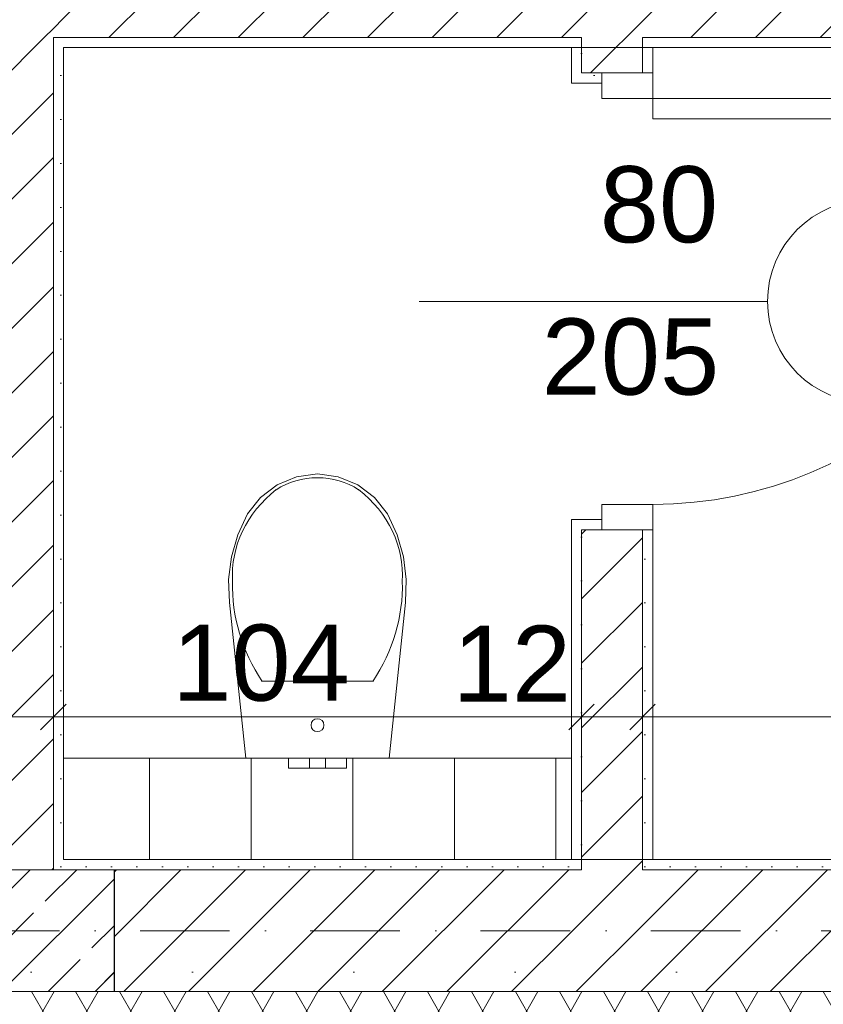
# Model space of a CAD drawing. Header units: millimetres. Extents: x -126271 to -88962, y -179170 to 5194.
# Tile 43 of 66: x -116656 to -115074, y -103112 to -101172. Entities that reach past the tile are written whole.
import ezdxf
from ezdxf.enums import TextEntityAlignment as Align

# ---------------------------------------------------------------- set-up
doc = ezdxf.new("R2010")
doc.units = ezdxf.units.MM
doc.header["$MEASUREMENT"] = 0
doc.linetypes.add('Kropki i Kreski', pattern=[335.138881, 176.388884, -88.194442, 0, -70.555556])
doc.linetypes.add('Kropkowana', pattern=[317.499995, 0, -317.499995])
for name, color, linetype, lineweight in [('Nowe_0_Nr_pióra__41', 7, 'Continuous', 13), ('Nowe_Drzwi Archicad_Nr_pióra__3', 7, 'Continuous', 13), ('Nowe_Konstrukcja - Stropy_Nr_pióra__128', 255, 'Continuous', 0), ('Nowe_Konstrukcja - Słupy_Nr_pióra__41', 7, 'Continuous', 13), ('Nowe_Konstrukcja - Ściany zew_Nr_pióra__21', 7, 'Continuous', 20), ('Nowe_Konstrukcja - Ściany zew_Nr_pióra__3', 7, 'Continuous', 13), ('Nowe_Osie_Nr_pióra__4', 8, 'Continuous', 13), ('Nowe_Wymiarowanie - Ogólne_Nr_pióra__42', 8, 'Continuous', 25), ('Nowe_Znaczniki drzwi Archicada_Nr_pióra__2', 8, 'Continuous', 15), ('Nowe_Znaczniki drzwi Archicada_Nr_pióra__7', 7, 'Continuous', 35)]:
    doc.layers.add(name, color=color, linetype=linetype, lineweight=lineweight)
for name, color, linetype, lineweight, true_color in [('Nowe_Elementy Modelu - Strefy_Nr_pióra__121', 7, 'Continuous', 0, 0xd5e3e3), ('Nowe_Konstrukcja - Słupy_Nr_pióra__101', 250, 'Continuous', 13, 0x333333), ('Nowe_Konstrukcja - Ściany zew_Nr_pióra__23', 7, 'Continuous', 13, 0x858585), ('Nowe_Konstrukcja - Ściany zew_Nr_pióra__62', 7, 'Continuous', 18, 0xaaaaaa), ('Nowe_Wnętrze - Umeblowanie_Nr_pióra__75', 7, 'Continuous', 13, 0xaaaaaa), ('Nowe_Wymiarowanie - Ogólne_Nr_pióra__81', 7, 'Continuous', 13, 0x6a6a6a), ('Nowe_Znaczniki drzwi Archicada_Nr_pióra__81', 7, 'Continuous', 13, 0x6a6a6a)]:
    doc.layers.add(name, color=color, linetype=linetype, lineweight=lineweight, true_color=true_color)
for name, color, linetype in [('Nowe_Konstrukcja - Stropy', 7, 'Continuous'), ('Nowe_Konstrukcja - Słupy', 7, 'Continuous'), ('Nowe_Konstrukcja - Ściany zew', 7, 'Continuous'), ('Nowe_Osie', 7, 'Continuous'), ('Nowe_Wnętrze - Umeblowanie', 7, 'Continuous'), ('Nowe_Wymiarowanie - Ogólne', 7, 'Continuous'), ('Nowe_Znaczniki drzwi Archicada', 7, 'Continuous')]:
    doc.layers.add(name, color=color, linetype=linetype)
doc.styles.add('STYL_AUTOMATYCZNY_1', font='arial.ttf')
doc.dimstyles.new('STYL_AUTOMATYCZNY__1', dxfattribs={"dimtxt": 150, "dimasz": 47.5, "dimexe": 0.18, "dimexo": 0.0625, "dimgap": 0, "dimtad": 1, "dimtih": 1, "dimtoh": 1, "dimdec": 0, "dimlfac": 0.1, "dimzin": 0, "dimdsep": 46, "dimtxsty": 'STYL_AUTOMATYCZNY_1', "dimblk": 'ARROWHEAD_6', "dimblk1": 'ARROWHEAD_6', "dimblk2": 'ARROWHEAD_6', "dimcen": 0.09, "dimse1": 1, "dimse2": 1, "dimclrd": 256, "dimclre": 256, "dimclrt": 8, "dimazin": 0, "dimtfac": 1, "dimtdec": 4, "dimtmove": 0, "dimatfit": 3, "dimfxl": 0, "dimtolj": 1, "dimtzin": 0, "dimarcsym": 0})
pattern_1 = [(45, (0, 0), (-63.63961, 63.63961), [])]
pattern_2 = [(0, (0, 0), (0, 86.60254), [0, -50]), (0, (25, 43.3), (0, 86.60254), [0, -50])]
pattern_3 = [(60, (0, 0), (-64.951905, 37.5), []), (120, (0, 0), (64.951905, 37.5), [])]
pattern_4 = [(45, (0, 0), (-91.92388, 91.92388), []), (45, (-45.96, 45.96), (-91.92388, 91.92388), [97.5, -32.5])]

# ---------------------------------------------------------------- blocks, each defined once
blk = doc.blocks.new('*X68')
at = {"layer": 'Nowe_Konstrukcja - Ściany zew_Nr_pióra__62', "color": 253, "linetype": 'Continuous', "lineweight": 18, "true_color": 0xaaaaaa}
for p, q in [((-116400, -102826.6), (-116400, -102626.6)), ((-116200, -102826.6), (-116200, -102626.6)), ((-116000, -102826.6), (-116000, -102626.6)), ((-115800, -102826.6), (-115800, -102626.6)), ((-115600, -102826.6), (-115600, -102626.6))]:
    blk.add_line(p, q, dxfattribs=at)
blk = doc.blocks.new('Wypełnienie_1_1', base_point=(0, 0))
at = {"layer": 'Nowe_Konstrukcja - Ściany zew_Nr_pióra__62', "color": 253, "linetype": 'Continuous', "lineweight": 18, "true_color": 0xaaaaaa}
blk.add_blockref('*X68', (0, 0), dxfattribs=at)
blk = doc.blocks.new('Strop_2_1', base_point=(-121789.5, -92006.6))
at = {"layer": 'Nowe_Konstrukcja - Stropy_Nr_pióra__128', "color": 255, "linetype": 'Kropkowana', "lineweight": 0, "flags": 128}
blk.add_lwpolyline([(-121789.5, -92006.6), (-121789.5, -103048), (-95969.5, -103048), (-95969.5, -92006.6), (-105589.5, -92006.6), (-105589.5, -93506.6), (-106469.2, -93506.6), (-111288.5, -93506.6), (-111888.8, -93506.6), (-111888.8, -92006.6)], close=True, dxfattribs=at)
blk = doc.blocks.new('Ściana_23_1', base_point=(-116729.5, -96066.6))
at = {"layer": 'Nowe_Konstrukcja - Ściany zew_Nr_pióra__23', "linetype": 'Continuous', "lineweight": 13, "true_color": 0x858585}
h = blk.add_hatch(dxfattribs=at)
h.set_pattern_fill('Bloczki_ceramiczne_0001', color=252, style=0, pattern_type=2)
h.set_pattern_definition(pattern_1)
h.paths.add_polyline_path([(-116589.5, -101206.6), (-116589.5, -101086.6), (-116709.5, -101086.6), (-116709.5, -101206.6)])
h = blk.add_hatch(dxfattribs=at)
h.set_pattern_fill('Bloczki_ceramiczne_0001', color=252, style=0, pattern_type=2)
h.set_pattern_definition(pattern_1)
h.paths.add_polyline_path([(-116709.5, -101206.6), (-116709.5, -102826.6), (-116589.5, -102826.6), (-116589.5, -101206.6)])
h = blk.add_hatch(dxfattribs=at)
h.set_pattern_fill('Tynk_0001', color=252, style=0, pattern_type=2)
h.set_pattern_definition(pattern_2)
h.paths.add_polyline_path([(-116569.5, -101226.6), (-116569.5, -101206.6), (-116589.5, -101206.6), (-116589.5, -101226.6)])
h = blk.add_hatch(dxfattribs=at)
h.set_pattern_fill('Tynk_0001', color=252, style=0, pattern_type=2)
h.set_pattern_definition(pattern_2)
h.paths.add_polyline_path([(-116589.5, -101226.6), (-116589.5, -102826.6), (-116569.5, -102826.6), (-116569.5, -101226.6)])
h = blk.add_hatch(dxfattribs=at)
h.set_pattern_fill('Bloczki_ceramiczne_0001', color=252, style=0, pattern_type=2)
h.set_pattern_definition(pattern_1)
h.paths.add_polyline_path([(-116589.5, -102826.6), (-116709.5, -102826.6), (-116709.5, -102846.6), (-116589.5, -102846.6)])
at = {"layer": 'Nowe_Konstrukcja - Ściany zew_Nr_pióra__21', "color": 7, "linetype": 'Continuous', "lineweight": 20, "flags": 128}
blk.add_lwpolyline([(-116569.5, -102826.6), (-116569.5, -101226.6)], dxfattribs=at)
at = {"layer": 'Nowe_Konstrukcja - Ściany zew_Nr_pióra__3', "color": 7, "linetype": 'Continuous', "lineweight": 13}
for p, q in [((-116589.5, -101206.6), (-116569.5, -101206.6)), ((-116589.5, -102826.6), (-116589.5, -101206.6)), ((-116589.5, -102846.6), (-116589.5, -102826.6))]:
    blk.add_line(p, q, dxfattribs=at)
blk = doc.blocks.new('Ściana_37_1', base_point=(-113409.5, -101066.6))
at = {"layer": 'Nowe_Konstrukcja - Ściany zew_Nr_pióra__23', "linetype": 'Continuous', "lineweight": 13, "true_color": 0x858585}
h = blk.add_hatch(dxfattribs=at)
h.set_pattern_fill('Bloczki_ceramiczne_0001', color=252, style=0, pattern_type=2)
h.set_pattern_definition(pattern_1)
h.paths.add_polyline_path([(-116569.5, -101206.6), (-116569.5, -101086.6), (-116589.5, -101086.6), (-116589.5, -101206.6)])
h = blk.add_hatch(dxfattribs=at)
h.set_pattern_fill('Bloczki_ceramiczne_0001', color=252, style=0, pattern_type=2)
h.set_pattern_definition(pattern_1)
h.paths.add_polyline_path([(-115549.5, -101086.6), (-116569.5, -101086.6), (-116569.5, -101206.6), (-115549.5, -101206.6)])
h = blk.add_hatch(dxfattribs=at)
h.set_pattern_fill('Bloczki_ceramiczne_0001', color=252, style=0, pattern_type=2)
h.set_pattern_definition(pattern_1)
h.paths.add_polyline_path([(-115549.5, -101206.6), (-115429.5, -101206.6), (-115429.5, -101086.6), (-115549.5, -101086.6)])
h = blk.add_hatch(dxfattribs=at)
h.set_pattern_fill('Bloczki_ceramiczne_0001', color=252, style=0, pattern_type=2)
h.set_pattern_definition(pattern_1)
h.paths.add_polyline_path([(-115429.5, -101206.6), (-114849.5, -101206.6), (-114849.5, -101086.6), (-115429.5, -101086.6)])
h = blk.add_hatch(dxfattribs=at)
h.set_pattern_fill('Tynk_0001', color=252, style=0, pattern_type=2)
h.set_pattern_definition(pattern_2)
h.paths.add_polyline_path([(-115569.5, -101206.6), (-116569.5, -101206.6), (-116569.5, -101226.6), (-115569.5, -101226.6)])
h = blk.add_hatch(dxfattribs=at)
h.set_pattern_fill('Tynk_0001', color=252, style=0, pattern_type=2)
h.set_pattern_definition(pattern_2)
h.paths.add_polyline_path([(-115569.5, -101226.6), (-115549.5, -101226.6), (-115549.5, -101206.6), (-115569.5, -101206.6)])
h = blk.add_hatch(dxfattribs=at)
h.set_pattern_fill('Tynk_0001', color=252, style=0, pattern_type=2)
h.set_pattern_definition(pattern_2)
h.paths.add_polyline_path([(-115429.5, -101226.6), (-115409.5, -101226.6), (-115409.5, -101206.6), (-115429.5, -101206.6)])
h = blk.add_hatch(dxfattribs=at)
h.set_pattern_fill('Tynk_0001', color=252, style=0, pattern_type=2)
h.set_pattern_definition(pattern_2)
h.paths.add_polyline_path([(-114615, -101206.6), (-115409.5, -101206.6), (-115409.5, -101226.6), (-114615, -101226.6)])
at = {"layer": 'Nowe_Konstrukcja - Ściany zew_Nr_pióra__21', "color": 7, "linetype": 'Continuous', "lineweight": 20, "flags": 128}
for points in [[(-116569.5, -101226.6), (-115569.5, -101226.6)], [(-115409.5, -101226.6), (-114615, -101226.6)]]:
    blk.add_lwpolyline(points, dxfattribs=at)
at = {"layer": 'Nowe_Konstrukcja - Ściany zew_Nr_pióra__3', "color": 7, "linetype": 'Continuous', "lineweight": 13}
for p, q in [((-116589.5, -101206.6), (-116569.5, -101206.6)), ((-116569.5, -101206.6), (-115549.5, -101206.6)), ((-115549.5, -101206.6), (-115549.5, -101226.6)), ((-115429.5, -101226.6), (-115429.5, -101206.6)), ((-115429.5, -101206.6), (-114849.5, -101206.6))]:
    blk.add_line(p, q, dxfattribs=at)
blk = doc.blocks.new('Drzwi 27_8')
at = {"layer": 'Nowe_Drzwi Archicad_Nr_pióra__3', "color": 7, "linetype": 'Continuous', "lineweight": 13}
for p, q in [((360, 0), (360, 800)), ((360, 800), (400, 800)), ((400, 800), (400, 0)), ((-400, 0), (-450, 0)), ((-450, 0), (-450, -100)), ((-450, 0), (-450, -20)), ((-450, 0), (-450, -20)), ((-400, -100), (-400, 0)), ((400, 0), (360, 0)), ((450, 0), (400, 0)), ((400, 0), (400, -100)), ((450, -100), (450, 0)), ((450, 0), (450, -20)), ((450, 0), (450, -20)), ((-450, -20), (-450, -100)), ((-450, -20), (-450, -100)), ((450, -20), (450, -100)), ((450, -20), (450, -100)), ((-450, -100), (-400, -100)), ((-430, -100), (-430, -160)), ((400, -100), (450, -100)), ((430, -100), (430, -160)), ((-450, -160), (-430, -160)), ((450, -160), (430, -160))]:
    blk.add_line(p, q, dxfattribs=at)
blk.add_arc((400, 0), 800, 90, 180, dxfattribs=at)
blk = doc.blocks.new('Znacznik D 27_19')
at = {"layer": 'Nowe_Znaczniki drzwi Archicada_Nr_pióra__2', "color": 8, "linetype": 'Continuous', "lineweight": 15, "flags": 128}
blk.add_lwpolyline([(-200, -586.1, 1), (200, -586.1, 1)], format="xyb", close=True, dxfattribs=at)
at = {"layer": 'Nowe_Znaczniki drzwi Archicada_Nr_pióra__81', "color": 251, "linetype": 'Continuous', "lineweight": 13, "true_color": 0x6a6a6a}
blk.add_line((0, -386.1), (0, 300), dxfattribs=at)
at = {"layer": 'Nowe_Znaczniki drzwi Archicada_Nr_pióra__7', "color": 7, "lineweight": 35, "char_height": 150, "attachment_point": 7, "rotation": 270, "style": 'STYL_AUTOMATYCZNY_1'}
for s, insert in [('\\A1;{\\pql;\\pt0;\\fArial|b0|i0|c238|p0;\\W1.000000;205\\fArial|b0|i0|c238|p0;\\W1.000000;\\A1{\\H.66x;\\S^  ;}\\fArial|b0|i0|c238|p0;\\W1.000000;\\fArial|b0|i0|c238|p0;\\W1.000000;}', (-227.5, 58.6)), ('\\A1;{\\pql;\\pt0;\\fArial|b0|i0|c238|p0;\\W1.000000;80\\fArial|b0|i0|c238|p0;\\W1.000000;\\A1{\\H.66x;\\S^  ;}\\fArial|b0|i0|c238|p0;\\W1.000000;\\fArial|b0|i0|c238|p0;\\W1.000000;}', (72.5, -55.8))]:
    blk.add_mtext(s, dxfattribs=dict(at, insert=insert))
at = {"layer": 'Nowe_Znaczniki drzwi Archicada_Nr_pióra__7', "color": 7, "lineweight": 35, "insert": (-131.5, -661.1), "char_height": 150, "attachment_point": 7, "style": 'STYL_AUTOMATYCZNY_1'}
blk.add_mtext('\\A1;{\\pql;\\pt0;\\fArial|b0|i0|c238|p0;\\W1.000000;D4\\fArial|b0|i0|c238|p0;\\W1.000000;\\fArial|b0|i0|c238|p0;\\W1.000000;\\fArial|b0|i0|c238|p0;\\W1.000000;}', dxfattribs=at)
blk = doc.blocks.new('Ściana_38_1', base_point=(-115409.5, -102966.6))
at = {"layer": 'Nowe_Konstrukcja - Ściany zew_Nr_pióra__23', "linetype": 'Continuous', "lineweight": 13, "true_color": 0x858585}
h = blk.add_hatch(dxfattribs=at)
h.set_pattern_fill('Bloczki_ceramiczne_0001', color=252, style=0, pattern_type=2)
h.set_pattern_definition(pattern_1)
h.paths.add_polyline_path([(-115549.5, -101226.6), (-115429.5, -101226.6), (-115429.5, -101206.6), (-115549.5, -101206.6)])
h = blk.add_hatch(dxfattribs=at)
h.set_pattern_fill('Tynk_0001', color=252, style=0, pattern_type=2)
h.set_pattern_definition(pattern_2)
h.paths.add_polyline_path([(-115569.5, -101226.6), (-115569.5, -101276.6), (-115549.5, -101276.6), (-115549.5, -101226.6)])
h = blk.add_hatch(dxfattribs=at)
h.set_pattern_fill('Bloczki_ceramiczne_0001', color=252, style=0, pattern_type=2)
h.set_pattern_definition(pattern_1)
h.paths.add_polyline_path([(-115549.5, -101276.6), (-115509.5, -101276.6), (-115429.5, -101276.6), (-115429.5, -101226.6), (-115549.5, -101226.6)])
h = blk.add_hatch(dxfattribs=at)
h.set_pattern_fill('Tynk_0001', color=252, style=0, pattern_type=2)
h.set_pattern_definition(pattern_2)
h.paths.add_polyline_path([(-115409.5, -101226.6), (-115429.5, -101226.6), (-115429.5, -101276.6), (-115409.5, -101276.6)])
h = blk.add_hatch(dxfattribs=at)
h.set_pattern_fill('Tynk_0001', color=252, style=0, pattern_type=2)
h.set_pattern_definition(pattern_2)
h.paths.add_polyline_path([(-115569.5, -101296.6), (-115509.5, -101296.6), (-115509.5, -101276.6), (-115549.5, -101276.6), (-115569.5, -101276.6)])
h = blk.add_hatch(dxfattribs=at)
h.set_pattern_fill('Tynk_0001', color=252, style=0, pattern_type=2)
h.set_pattern_definition(pattern_2)
h.paths.add_polyline_path([(-115569.5, -102176.6), (-115549.5, -102176.6), (-115509.5, -102176.6), (-115509.5, -102156.6), (-115569.5, -102156.6)])
h = blk.add_hatch(dxfattribs=at)
h.set_pattern_fill('Tynk_0001', color=252, style=0, pattern_type=2)
h.set_pattern_definition(pattern_2)
h.paths.add_polyline_path([(-115569.5, -102826.6), (-115549.5, -102826.6), (-115549.5, -102176.6), (-115569.5, -102176.6)])
h = blk.add_hatch(dxfattribs=at)
h.set_pattern_fill('Bloczki_ceramiczne_0001', color=252, style=0, pattern_type=2)
h.set_pattern_definition(pattern_1)
h.paths.add_polyline_path([(-115509.5, -102176.6), (-115549.5, -102176.6), (-115549.5, -102826.6), (-115429.5, -102826.6), (-115429.5, -102176.6)])
h = blk.add_hatch(dxfattribs=at)
h.set_pattern_fill('Tynk_0001', color=252, style=0, pattern_type=2)
h.set_pattern_definition(pattern_2)
h.paths.add_polyline_path([(-115429.5, -102826.6), (-115409.5, -102826.6), (-115409.5, -102176.6), (-115429.5, -102176.6)])
h = blk.add_hatch(dxfattribs=at)
h.set_pattern_fill('Bloczki_ceramiczne_0001', color=252, style=0, pattern_type=2)
h.set_pattern_definition(pattern_1)
h.paths.add_polyline_path([(-115429.5, -102826.6), (-115549.5, -102826.6), (-115549.5, -102846.6), (-115429.5, -102846.6)])
at = {"layer": 'Nowe_Konstrukcja - Ściany zew_Nr_pióra__21', "color": 7, "linetype": 'Continuous', "lineweight": 20}
for p, q in [((-115569.5, -101276.6), (-115569.5, -101296.6)), ((-115509.5, -101276.6), (-115509.5, -101296.6)), ((-115429.5, -101276.6), (-115509.5, -101276.6)), ((-115409.5, -101276.6), (-115429.5, -101276.6)), ((-115509.5, -101296.6), (-115569.5, -101296.6)), ((-115509.5, -102156.6), (-115569.5, -102156.6)), ((-115569.5, -102176.6), (-115569.5, -102156.6)), ((-115509.5, -102176.6), (-115509.5, -102156.6)), ((-115429.5, -102176.6), (-115509.5, -102176.6)), ((-115409.5, -102176.6), (-115429.5, -102176.6))]:
    blk.add_line(p, q, dxfattribs=at)
at = {"layer": 'Nowe_Konstrukcja - Ściany zew_Nr_pióra__21', "color": 7, "linetype": 'Continuous', "lineweight": 20, "flags": 128}
for points in [[(-115569.5, -101226.6), (-115569.5, -101276.6)], [(-115409.5, -101276.6), (-115409.5, -101226.6)], [(-115569.5, -102176.6), (-115569.5, -102826.6)], [(-115409.5, -102826.6), (-115409.5, -102176.6)]]:
    blk.add_lwpolyline(points, dxfattribs=at)
at = {"layer": 'Nowe_Konstrukcja - Ściany zew_Nr_pióra__3', "color": 7, "linetype": 'Continuous', "lineweight": 13}
for p, q in [((-115549.5, -101206.6), (-115549.5, -101226.6)), ((-115429.5, -101226.6), (-115429.5, -101206.6)), ((-115549.5, -101226.6), (-115549.5, -101276.6)), ((-115429.5, -101276.6), (-115429.5, -101226.6)), ((-115549.5, -101276.6), (-115509.5, -101276.6)), ((-115549.5, -102176.6), (-115549.5, -102826.6)), ((-115549.5, -102176.6), (-115509.5, -102176.6)), ((-115429.5, -102826.6), (-115429.5, -102176.6)), ((-115549.5, -102826.6), (-115549.5, -102846.6)), ((-115429.5, -102846.6), (-115429.5, -102826.6))]:
    blk.add_line(p, q, dxfattribs=at)
at = {"layer": 'Nowe_Drzwi Archicad_Nr_pióra__3', "color": 7, "linetype": 'Continuous', "lineweight": 13, "xscale": -1, "zscale": 1000, "rotation": 270}
blk.add_blockref('Drzwi 27_8', (-115409.5, -101726.6), dxfattribs=at)
at = {"layer": 'Nowe_Znaczniki drzwi Archicada', "color": 251, "lineweight": 13, "true_color": 0x6a6a6a, "rotation": 90}
blk.add_blockref('Znacznik D 27_19', (-115569.5, -101726.6), dxfattribs=at)
blk = doc.blocks.new('Ściana_45_1', base_point=(-115569.5, -102966.6))
at = {"layer": 'Nowe_Konstrukcja - Ściany zew_Nr_pióra__23', "linetype": 'Continuous', "lineweight": 13, "true_color": 0x858585}
h = blk.add_hatch(dxfattribs=at)
h.set_pattern_fill('Tynk_0001', color=252, style=0, pattern_type=2)
h.set_pattern_definition(pattern_2)
h.paths.add_polyline_path([(-115549.5, -102826.6), (-115569.5, -102826.6), (-115569.5, -102846.6), (-115549.5, -102846.6)])
h = blk.add_hatch(dxfattribs=at)
h.set_pattern_fill('Tynk_0001', color=252, style=0, pattern_type=2)
h.set_pattern_definition(pattern_2)
h.paths.add_polyline_path([(-115409.5, -102826.6), (-115429.5, -102826.6), (-115429.5, -102846.6), (-115409.5, -102846.6)])
h = blk.add_hatch(dxfattribs=at)
h.set_pattern_fill('Tynk_0001', color=252, style=0, pattern_type=2)
h.set_pattern_definition(pattern_2)
h.paths.add_polyline_path([(-115409.5, -102846.6), (-114438.7, -102846.6), (-114438.7, -102826.6), (-115409.5, -102826.6)])
h = blk.add_hatch(dxfattribs=at)
h.set_pattern_fill('Bloczki_ceramiczne_0001', color=252, style=0, pattern_type=2)
h.set_pattern_definition(pattern_1)
h.paths.add_polyline_path([(-115549.5, -102846.6), (-115569.5, -102846.6), (-115569.5, -103086.6), (-115549.5, -103086.6)])
h = blk.add_hatch(dxfattribs=at)
h.set_pattern_fill('Bloczki_ceramiczne_0001', color=252, style=0, pattern_type=2)
h.set_pattern_definition(pattern_1)
h.paths.add_polyline_path([(-115429.5, -102846.6), (-115549.5, -102846.6), (-115549.5, -103086.6), (-115429.5, -103086.6)])
h = blk.add_hatch(dxfattribs=at)
h.set_pattern_fill('Bloczki_ceramiczne_0001', color=252, style=0, pattern_type=2)
h.set_pattern_definition(pattern_1)
h.paths.add_polyline_path([(-115429.5, -103086.6), (-114438.7, -103086.6), (-114438.7, -102846.6), (-115429.5, -102846.6)])
h = blk.add_hatch(dxfattribs=at)
h.set_pattern_fill('Izolacja_miękka_0001', color=252, style=0, pattern_type=2)
h.set_pattern_definition(pattern_3)
h.paths.add_polyline_path([(-115569.5, -103236.6), (-114438.7, -103236.6), (-114438.7, -103086.6), (-115569.5, -103086.6)])
at = {"layer": 'Nowe_Konstrukcja - Ściany zew_Nr_pióra__23', "linetype": 'Continuous', "lineweight": 0, "true_color": 0xdfdfdf}
blk.add_hatch(color=254, dxfattribs=at).paths.add_polyline_path([(-115569.5, -103356.6), (-114438.7, -103356.6), (-114438.7, -103336.6), (-115569.5, -103336.6)])
at = {"layer": 'Nowe_Konstrukcja - Ściany zew_Nr_pióra__21', "color": 7, "linetype": 'Continuous', "lineweight": 20, "flags": 128}
for points in [[(-114438.7, -102826.6), (-115409.5, -102826.6)], [(-115569.5, -103236.6), (-115569.5, -103356.6)], [(-114438.7, -103356.6), (-114438.7, -103236.6)], [(-115569.5, -103356.6), (-114438.7, -103356.6)]]:
    blk.add_lwpolyline(points, dxfattribs=at)
at = {"layer": 'Nowe_Konstrukcja - Ściany zew_Nr_pióra__3', "color": 7, "linetype": 'Continuous', "lineweight": 13}
for p, q in [((-115549.5, -102826.6), (-115549.5, -102846.6)), ((-115429.5, -102846.6), (-115429.5, -102826.6)), ((-115549.5, -102846.6), (-115569.5, -102846.6)), ((-114438.7, -102846.6), (-115429.5, -102846.6)), ((-115569.5, -103086.6), (-115549.5, -103086.6)), ((-115549.5, -103086.6), (-115429.5, -103086.6)), ((-115429.5, -103086.6), (-114438.7, -103086.6)), ((-115569.5, -103236.6), (-114438.7, -103236.6)), ((-115569.5, -103336.6), (-114438.7, -103336.6))]:
    blk.add_line(p, q, dxfattribs=at)
blk = doc.blocks.new('Ściana_46_1', base_point=(-118230.3, -102966.6))
at = {"layer": 'Nowe_Konstrukcja - Ściany zew_Nr_pióra__23', "linetype": 'Continuous', "lineweight": 13, "true_color": 0x858585}
h = blk.add_hatch(dxfattribs=at)
h.set_pattern_fill('Tynk_0001', color=252, style=0, pattern_type=2)
h.set_pattern_definition(pattern_2)
h.paths.add_polyline_path([(-116569.5, -102826.6), (-116589.5, -102826.6), (-116589.5, -102846.6), (-116569.5, -102846.6)])
h = blk.add_hatch(dxfattribs=at)
h.set_pattern_fill('Tynk_0001', color=252, style=0, pattern_type=2)
h.set_pattern_definition(pattern_2)
h.paths.add_polyline_path([(-116569.5, -102846.6), (-115569.5, -102846.6), (-115569.5, -102826.6), (-116569.5, -102826.6)])
h = blk.add_hatch(dxfattribs=at)
h.set_pattern_fill('Bloczki_ceramiczne_0001', color=252, style=0, pattern_type=2)
h.set_pattern_definition(pattern_1)
h.paths.add_polyline_path([(-116469.4, -103086.6), (-115569.5, -103086.6), (-115569.5, -102846.6), (-116469.4, -102846.6)])
h = blk.add_hatch(dxfattribs=at)
h.set_pattern_fill('Izolacja_miękka_0001', color=252, style=0, pattern_type=2)
h.set_pattern_definition(pattern_3)
h.paths.add_polyline_path([(-115569.5, -103086.6), (-116729.5, -103086.6), (-116729.5, -103136.6), (-116729.5, -103236.6), (-115569.5, -103236.6)])
at = {"layer": 'Nowe_Konstrukcja - Ściany zew_Nr_pióra__21', "color": 7, "linetype": 'Continuous', "lineweight": 20, "flags": 128}
blk.add_lwpolyline([(-115569.5, -102826.6), (-116569.5, -102826.6)], dxfattribs=at)
at = {"layer": 'Nowe_Konstrukcja - Ściany zew_Nr_pióra__3', "color": 7, "linetype": 'Continuous', "lineweight": 13}
for p, q in [((-116589.5, -102846.6), (-116589.5, -102826.6)), ((-115569.5, -102846.6), (-116469.4, -102846.6)), ((-116469.4, -103086.6), (-115569.5, -103086.6))]:
    blk.add_line(p, q, dxfattribs=at)
blk = doc.blocks.new('Słup_3_1', base_point=(-116599.5, -102966.6))
at = {"layer": 'Nowe_Konstrukcja - Słupy_Nr_pióra__101', "linetype": 'Continuous', "lineweight": 13, "true_color": 0x333333}
h = blk.add_hatch(dxfattribs=at)
h.set_pattern_fill('Beton_zbrojony_0001', color=250, style=0, pattern_type=2)
h.set_pattern_definition(pattern_4)
h.paths.add_polyline_path([(-116729.5, -103086.6), (-116469.5, -103086.6), (-116469.5, -102846.6), (-116729.5, -102846.6)])
at = {"layer": 'Nowe_Konstrukcja - Słupy_Nr_pióra__41', "color": 7, "linetype": 'Continuous', "lineweight": 13, "flags": 128}
blk.add_lwpolyline([(-116729.5, -103086.6), (-116469.5, -103086.6), (-116469.5, -102846.6), (-116729.5, -102846.6)], close=True, dxfattribs=at)
blk = doc.blocks.new('Słup_6_1', base_point=(-116599.5, -102966.6))
at = {"layer": 'Nowe_Konstrukcja - Słupy_Nr_pióra__101', "linetype": 'Continuous', "lineweight": 13, "true_color": 0x333333}
h = blk.add_hatch(dxfattribs=at)
h.set_pattern_fill('Beton_zbrojony_0001', color=250, style=0, pattern_type=2)
h.set_pattern_definition(pattern_4)
h.paths.add_polyline_path([(-116729.5, -103086.6), (-116469.5, -103086.6), (-116469.5, -102846.6), (-116729.5, -102846.6)])
at = {"layer": 'Nowe_Konstrukcja - Słupy_Nr_pióra__41', "color": 7, "linetype": 'Continuous', "lineweight": 13, "flags": 128}
blk.add_lwpolyline([(-116729.5, -103086.6), (-116469.5, -103086.6), (-116469.5, -102846.6), (-116729.5, -102846.6)], close=True, dxfattribs=at)
blk = doc.blocks.new('WC 27')
at = {"layer": 'Nowe_Wnętrze - Umeblowanie_Nr_pióra__75', "color": 253, "linetype": 'Continuous', "lineweight": 13, "true_color": 0xaaaaaa}
for p, q in [((-57, 20), (-40.3, 20)), ((-57, 0), (-57, 20)), ((-40.3, 20), (-16, 20)), ((-16, 20), (-11.3, 20)), ((-16, 0), (-16, 20)), ((-11.3, 20), (0, 20)), ((0, 20), (11.3, 20)), ((11.3, 20), (16, 20)), ((16, 0), (16, 20)), ((16, 20), (40.3, 20)), ((40.3, 20), (57, 20)), ((57, 0), (57, 20)), ((0, 0), (11.3, 0)), ((11.3, 0), (16, 0)), ((16, 0), (40.3, 0)), ((40.3, 0), (57, 0)), ((-57, 0), (-40.3, 0)), ((-40.3, 0), (-16, 0)), ((-16, 0), (-11.3, 0)), ((-11.3, 0), (0, 0)), ((0, -151.4), (-108.9, -151.4)), ((108.9, -151.4), (0, -151.4))]:
    blk.add_line(p, q, dxfattribs=at)
at = {"layer": 'Nowe_Wnętrze - Umeblowanie_Nr_pióra__75', "color": 253, "linetype": 'Continuous', "lineweight": 13, "true_color": 0xaaaaaa, "flags": 128}
blk.add_lwpolyline([(-169.4, -396.7), (-157, -440.3), (-138, -481.3), (-112.4, -513.9), (-79.4, -538.8), (-41, -554.6), (0, -560), (41, -554.6), (79.4, -538.8), (112.4, -513.9), (138, -481.3), (157, -440.3), (169.4, -396.7), (174.9, -351.8), (173.3, -306.6), (141, 0), (-141, 0), (-173.3, -306.6), (-174.9, -351.8)], close=True, dxfattribs=at)
at = {"layer": 'Nowe_Wnętrze - Umeblowanie_Nr_pióra__75', "color": 253, "linetype": 'Continuous', "lineweight": 13, "true_color": 0xaaaaaa}
blk.add_circle((0, -65), 12.7, dxfattribs=at)
for centre, major_axis, start_param, end_param in [((258.1, -339.4), (425.3, 0), 2.612188, 3.165208), ((-258.1, -339.4), (425.3, 0), 6.259567, 6.812588), ((89.5, -360.8), (256.9, 0), 3.085861, 3.98645), ((-89.5, -360.8), (256.9, 0), 5.438324, 6.338913), ((0.8, -431.2), (138.5, 0), 4.079884, 4.706528), ((-0.8, -431.2), (138.5, 0), 4.71825, 5.344894)]:
    blk.add_ellipse(centre, major_axis=major_axis, ratio=0.875546, start_param=start_param, end_param=end_param, dxfattribs=at)
blk = doc.blocks.new('Standardowy znacznik osi_5')
at = {"layer": 'Nowe_Osie_Nr_pióra__4', "color": 8, "linetype": 'Kropki i Kreski', "lineweight": 13}
blk.add_line((1000, 0), (32849.3, 0), dxfattribs=at)
at = {"layer": 'Nowe_Osie_Nr_pióra__4', "color": 8, "lineweight": 13, "style": 'STYL_AUTOMATYCZNY_1'}
for tag, p in [('AC_MarkerText_1_0', (-250, -239.3)), ('AC_MarkerText_1_1', (34099.3, -239.3))]:
    blk.add_attdef(tag, text='', height=250, rotation=180, dxfattribs=at).set_placement(p, align=Align.TOP_CENTER)
blk = doc.blocks.new('*D297')
at = {"layer": 'Nowe_Wymiarowanie - Ogólne_Nr_pióra__81', "color": 251, "linetype": 'Continuous', "lineweight": 13, "true_color": 0x6a6a6a}
for p, q in [((-116709.5, -102592.4), (-116709.5, -102498.6)), ((-116589.5, -102592.4), (-116589.5, -102498.6)), ((-116684.5, -102520.5), (-116734.5, -102570.5)), ((-116564.5, -102520.5), (-116614.5, -102570.5)), ((-116709.5, -102545.5), (-116589.5, -102545.5))]:
    blk.add_line(p, q, dxfattribs=at)
blk = doc.blocks.new('ARROWHEAD_6')
at = {"color": 0, "linetype": 'Continuous', "lineweight": 0}
for p, q in [((-0.5, -0.5), (0.5, 0.5)), ((0, 0), (-1, 0))]:
    blk.add_line(p, q, dxfattribs=at)
blk = doc.blocks.new('*D298')
at = {"layer": 'Nowe_Wymiarowanie - Ogólne_Nr_pióra__81', "color": 251, "linetype": 'Continuous', "lineweight": 13, "true_color": 0x6a6a6a}
for p, q in [((-116589.5, -102592.4), (-116589.5, -102498.6)), ((-115549.5, -102592.4), (-115549.5, -102498.6)), ((-116564.5, -102520.5), (-116614.5, -102570.5)), ((-115524.5, -102520.5), (-115574.5, -102570.5)), ((-116589.5, -102545.5), (-115549.5, -102545.5))]:
    blk.add_line(p, q, dxfattribs=at)
at = {"layer": 'Nowe_Wymiarowanie - Ogólne_Nr_pióra__42', "color": 8, "lineweight": 25, "char_height": 150, "attachment_point": 7, "style": 'STYL_AUTOMATYCZNY_1'}
for s, insert in [('\\A1;{\\pql;\\fArial|b0|i0|c238|p0;\\W1.000000;104}', (-116355.5, -102515.5)), ('\\A1;{\\pql;\\fArial|b0|i0|c238|p0;\\W1.000000;12}', (-115803.3, -102515.5))]:
    blk.add_mtext(s, dxfattribs=dict(at, insert=insert))
blk = doc.blocks.new('*D299')
at = {"layer": 'Nowe_Wymiarowanie - Ogólne_Nr_pióra__81', "color": 251, "linetype": 'Continuous', "lineweight": 13, "true_color": 0x6a6a6a}
for p, q in [((-115549.5, -102592.4), (-115549.5, -102498.6)), ((-115429.5, -102592.4), (-115429.5, -102498.6)), ((-115524.5, -102520.5), (-115574.5, -102570.5)), ((-115404.5, -102520.5), (-115454.5, -102570.5)), ((-115549.5, -102545.5), (-115429.5, -102545.5))]:
    blk.add_line(p, q, dxfattribs=at)
blk = doc.blocks.new('*D300')
at = {"layer": 'Nowe_Wymiarowanie - Ogólne_Nr_pióra__81', "color": 251, "linetype": 'Continuous', "lineweight": 13, "true_color": 0x6a6a6a}
for p, q in [((-115429.5, -102592.4), (-115429.5, -102498.6)), ((-113549.5, -102592.4), (-113549.5, -102498.6)), ((-115404.5, -102520.5), (-115454.5, -102570.5)), ((-113524.5, -102520.5), (-113574.5, -102570.5)), ((-115429.5, -102545.5), (-113549.5, -102545.5))]:
    blk.add_line(p, q, dxfattribs=at)
at = {"layer": 'Nowe_Wymiarowanie - Ogólne_Nr_pióra__42', "color": 8, "lineweight": 25, "char_height": 150, "attachment_point": 7, "style": 'STYL_AUTOMATYCZNY_1'}
for s, insert in [('\\A1;{\\pql;\\fArial|b0|i0|c238|p0;\\W1.000000;188}', (-114775.5, -102515.5)), ('\\A1;{\\pql;\\fArial|b0|i0|c238|p0;\\W1.000000;12}', (-113803.3, -102515.5))]:
    blk.add_mtext(s, dxfattribs=dict(at, insert=insert))
blk = doc.blocks.new('*D340')
at = {"layer": 'Nowe_Wymiarowanie - Ogólne_Nr_pióra__81', "color": 251, "linetype": 'Continuous', "lineweight": 13, "true_color": 0x6a6a6a}
for p, q in [((-116729.5, -105779.7), (-116729.5, -105873.5)), ((-107467.6, -105779.7), (-107467.6, -105873.5)), ((-116754.5, -105851.6), (-116704.5, -105801.6)), ((-107492.6, -105851.6), (-107442.6, -105801.6)), ((-116729.5, -105826.6), (-118229.5, -105826.6)), ((-107467.6, -105826.6), (-116729.5, -105826.6)), ((-105967.6, -105826.6), (-107467.6, -105826.6))]:
    blk.add_line(p, q, dxfattribs=at)
at = {"layer": 'Nowe_Wymiarowanie - Ogólne_Nr_pióra__42', "color": 8, "lineweight": 25, "insert": (-112270.2, -105796.6), "char_height": 150, "attachment_point": 7, "style": 'STYL_AUTOMATYCZNY_1'}
blk.add_mtext('\\A1;{\\pql;\\fArial|b0|i0|c238|p0;\\W1.000000;926}', dxfattribs=at)
blk = doc.blocks.new('*D349')
at = {"layer": 'Nowe_Wymiarowanie - Ogólne_Nr_pióra__81', "color": 251, "linetype": 'Continuous', "lineweight": 13, "true_color": 0x6a6a6a}
for p, q in [((-121039.5, -106079.8), (-121039.5, -106173.6)), ((-112029.5, -106079.8), (-112029.5, -106173.6)), ((-121064.5, -106151.7), (-121014.5, -106101.7)), ((-112054.5, -106151.7), (-112004.5, -106101.7)), ((-112029.5, -106126.7), (-121039.5, -106126.7)), ((-105729.5, -106126.7), (-112029.5, -106126.7))]:
    blk.add_line(p, q, dxfattribs=at)
at = {"layer": 'Nowe_Wymiarowanie - Ogólne_Nr_pióra__42', "color": 8, "lineweight": 25, "insert": (-116706.1, -106096.7), "char_height": 150, "attachment_point": 7, "style": 'STYL_AUTOMATYCZNY_1'}
blk.add_mtext('\\A1;{\\pql;\\fArial|b0|i0|c238|p0;\\W1.000000;901}', dxfattribs=at)
blk = doc.blocks.new('Słup_31_1', base_point=(-116599.4, -102966.6))
at = {"layer": 'Nowe_Konstrukcja - Słupy_Nr_pióra__101', "linetype": 'Continuous', "lineweight": 13, "true_color": 0x333333}
h = blk.add_hatch(dxfattribs=at)
h.set_pattern_fill('Beton_zbrojony_0001', color=250, style=0, pattern_type=2)
h.set_pattern_definition(pattern_4)
h.paths.add_polyline_path([(-116729.4, -103086.6), (-116469.4, -103086.6), (-116469.4, -102846.6), (-116729.4, -102846.6)])
at = {"layer": 'Nowe_Konstrukcja - Słupy_Nr_pióra__41', "color": 7, "linetype": 'Continuous', "lineweight": 13, "flags": 128}
blk.add_lwpolyline([(-116729.4, -103086.6), (-116469.4, -103086.6), (-116469.4, -102846.6), (-116729.4, -102846.6)], close=True, dxfattribs=at)
blk = doc.blocks.new('Słup_43_1', base_point=(-116599.4, -102966.6))
at = {"layer": 'Nowe_Konstrukcja - Słupy_Nr_pióra__101', "linetype": 'Continuous', "lineweight": 13, "true_color": 0x333333}
h = blk.add_hatch(dxfattribs=at)
h.set_pattern_fill('Beton_zbrojony_0001', color=250, style=0, pattern_type=2)
h.set_pattern_definition(pattern_4)
h.paths.add_polyline_path([(-116729.4, -103086.6), (-116469.4, -103086.6), (-116469.4, -102846.6), (-116729.4, -102846.6)])
at = {"layer": 'Nowe_Konstrukcja - Słupy_Nr_pióra__41', "color": 7, "linetype": 'Continuous', "lineweight": 13, "flags": 128}
blk.add_lwpolyline([(-116729.4, -103086.6), (-116469.4, -103086.6), (-116469.4, -102846.6), (-116729.4, -102846.6)], close=True, dxfattribs=at)

msp = doc.modelspace()

# ---------------------------------------------------------------- linework, layer by layer
at = {"layer": 'Nowe_0_Nr_pióra__41', "color": 7, "linetype": 'Continuous', "lineweight": 13, "flags": 128}
msp.add_lwpolyline([(-115569.5, -102826.6), (-116569.5, -102826.6), (-116569.5, -102626.6), (-115569.5, -102626.6)], close=True, dxfattribs=at)
at = {"layer": 'Nowe_Elementy Modelu - Strefy_Nr_pióra__121', "color": 254, "linetype": 'Continuous', "lineweight": 0, "true_color": 0xd5e3e3, "flags": 128}
msp.add_lwpolyline([(-113569.5, -102826.6), (-113569.5, -101226.6), (-116569.5, -101226.6), (-116569.5, -102826.6)], close=True, dxfattribs=at)

# ---------------------------------------------------------------- block references
at = {"layer": 'Nowe_Konstrukcja - Stropy', "color": 255, "linetype": 'Kropkowana', "lineweight": 0}
msp.add_blockref('Strop_2_1', (-121789.5, -92006.6), dxfattribs=at)
at = {"layer": 'Nowe_Konstrukcja - Słupy', "color": 7, "lineweight": 13}
for name, p in [('Słup_3_1', (-116599.5, -102966.6)), ('Słup_6_1', (-116599.5, -102966.6)), ('Słup_31_1', (-116599.4, -102966.6)), ('Słup_43_1', (-116599.4, -102966.6))]:
    msp.add_blockref(name, p, dxfattribs=at)
at = {"layer": 'Nowe_Konstrukcja - Ściany zew', "color": 7, "lineweight": 20}
for name, p in [('Ściana_23_1', (-116729.5, -96066.6)), ('Ściana_37_1', (-113409.5, -101066.6)), ('Ściana_38_1', (-115409.5, -102966.6)), ('Ściana_46_1', (-118230.3, -102966.6)), ('Ściana_45_1', (-115569.5, -102966.6))]:
    msp.add_blockref(name, p, dxfattribs=at)
at = {"layer": 'Nowe_Konstrukcja - Ściany zew_Nr_pióra__62', "color": 253, "linetype": 'Continuous', "lineweight": 18, "true_color": 0xaaaaaa}
msp.add_blockref('Wypełnienie_1_1', (0, 0), dxfattribs=at)
at = {"layer": 'Nowe_Osie', "color": 8, "linetype": 'Continuous', "lineweight": 15, "zscale": 1000, "rotation": 180}
msp.add_blockref('Standardowy znacznik osi_5', (-91775.7, -102966.6), dxfattribs=at)
at = {"layer": 'Nowe_Wnętrze - Umeblowanie', "color": 8, "linetype": 'Continuous', "lineweight": 13, "xscale": -1, "zscale": 1000, "rotation": 180}
msp.add_blockref('WC 27', (-116069.5, -102626.6), dxfattribs=at)

# ---------------------------------------------------------------- dimensions: what is measured, and where the dimension line sits
at = {"layer": 'Nowe_Wymiarowanie - Ogólne', "color": 251, "linetype": 'Continuous', "lineweight": 13, "true_color": 0x6a6a6a}
for base, p1, p2, picture, middle in [((-116589.5, -102545.5), (-116709.5, -99486.6), (-116589.5, -99486.6), '*D297', (-116849.2, -102440.5)), ((-115549.5, -102545.5), (-116589.5, -99486.6), (-115549.5, -102026.6), '*D298', (-116184.3, -102440.5)), ((-113549.5, -102545.5), (-115429.5, -102026.6), (-113549.5, -100416.6), '*D300', (-114604.3, -102440.5)), ((-115429.5, -102545.5), (-115549.5, -102026.6), (-115429.5, -102026.6), '*D299', (-115689.2, -102440.5))]:
    dim = msp.add_linear_dim(base=base, p1=p1, p2=p2, dimstyle='STYL_AUTOMATYCZNY__1', dxfattribs=at)
    dim.commit()
    dim.dimension.update_dxf_attribs({"geometry": picture, "text_midpoint": middle, "dimtype": 160})
for base, p1, p2, picture, middle in [((-121039.5, -106126.7), (-112029.5, -102966.6), (-121039.5, -103836.6), '*D349', (-116534.9, -106021.7)), ((-116729.5, -105826.6), (-107467.6, -103256.6), (-116729.5, -103086.6), '*D340', (-112098.9, -105721.6))]:
    dim = msp.add_linear_dim(base=base, p1=p1, p2=p2, angle=180, dimstyle='STYL_AUTOMATYCZNY__1', dxfattribs=at)
    dim.commit()
    dim.dimension.update_dxf_attribs({"geometry": picture, "text_midpoint": middle, "dimtype": 160})

doc.saveas('drawing.dxf')
